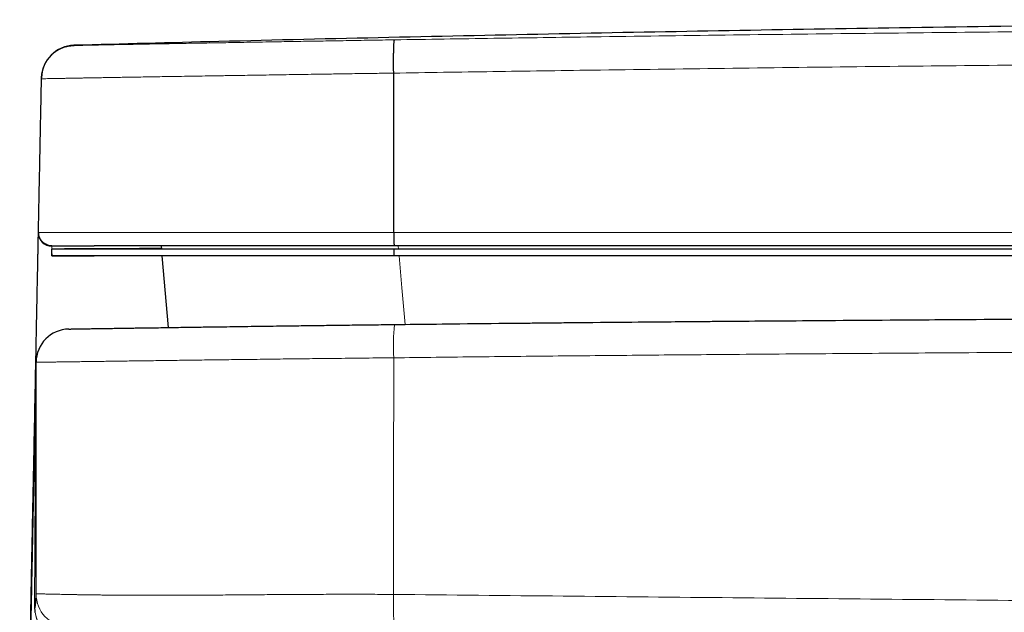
# Model space of a CAD drawing. Header units: millimetres. Extents: x 8 to 613, y 12 to 446.
# Tile 51 of 80: x 286 to 301, y 437 to 446. Entities that reach past the tile are written whole.
import ezdxf

# ---------------------------------------------------------------- set-up
doc = ezdxf.new("R2010")
doc.units = ezdxf.units.MM

msp = doc.modelspace()

# ---------------------------------------------------------------- linework, layer by layer
at = {"color": 7, "linetype": 'Continuous', "lineweight": 30}
for p, q in [((287.075, 445.923), (287.075, 445.923)), ((291.88, 443.11), (291.88, 445.505)), ((291.88, 445.505), (291.88, 445.505)), ((286.588, 445.43), (286.588, 445.433)), ((286.588, 445.42), (286.588, 445.43)), ((286.742, 442.76), (286.741, 442.86)), ((286.742, 442.907), (286.742, 442.907)), ((288.394, 442.86), (288.39, 442.91)), ((291.888, 442.76), (291.888, 442.86)), ((288.497, 441.682), (288.403, 442.76)), ((286.997, 441.659), (286.997, 441.659)), ((286.489, 437.467), (286.505, 441.161)), ((286.505, 441.158), (286.505, 441.157)), ((286.505, 441.155), (286.505, 441.154))]:
    msp.add_line(p, q, dxfattribs=at)
at = {"color": 252, "linetype": 'Continuous', "lineweight": 0}
for p, q in [((286.742, 442.911), (286.742, 442.908)), ((291.948, 442.911), (291.952, 442.861)), ((286.997, 441.659), (286.999, 441.659))]:
    msp.add_line(p, q, dxfattribs=at)
at = {"color": 252, "linetype": 'Continuous', "lineweight": 0, "flags": 128}
for points in [[(287.075, 445.923), (287.075, 445.923), (287.078, 445.92)], [(291.961, 442.761), (292.004, 442.277), (292.052, 441.729)], [(291.879, 437.671), (291.879, 439.306), (291.88, 441.227)], [(286.507, 441.159), (286.507, 439.307), (286.506, 437.679)], [(286.502, 440.554), (286.501, 440.523), (286.499, 440.416), (286.496, 440.299), (286.492, 440.175), (286.488, 440.042), (286.484, 439.9), (286.482, 439.8), (286.479, 439.695), (286.476, 439.587), (286.473, 439.475), (286.47, 439.359), (286.467, 439.24), (286.465, 439.147), (286.463, 439.052), (286.461, 438.954), (286.459, 438.855), (286.455, 438.655), (286.45, 438.448), (286.446, 438.232), (286.441, 438.009), (286.437, 437.778), (286.432, 437.539), (286.429, 437.374)]]:
    msp.add_lwpolyline(points, dxfattribs=at)
at = {"color": 7, "linetype": 'Continuous', "lineweight": 30, "flags": 128}
for points in [[(286.744, 442.907), (286.994, 442.909), (287.381, 442.91)], [(286.745, 442.757), (286.994, 442.759), (287.381, 442.76)], [(286.493, 437.402), (286.49, 437.431), (286.489, 437.467)]]:
    msp.add_lwpolyline(points, dxfattribs=at)
at = {"color": 7, "linetype": 'Continuous', "lineweight": 30}
for centre, radius, start, end in [((287.088, 445.423), 0.5, 91.491, 178.8505), ((286.741, 443.106), 0.2, 178.8505, 270.1759), ((287.09, 442.822), 0.349, 173.6282, 173.9974), ((286.691, 442.748), 0.0516, 9.7248, 13.4739), ((287.007, 441.159), 0.5, 90.912, 179.9865), ((286.598, 441.16), 0.0934, 179.5474, 180.0718)]:
    msp.add_arc(centre, radius, start, end, dxfattribs=at)
at = {"color": 252, "linetype": 'Continuous', "lineweight": 0}
for centre, radius, start, end in [((286.712, 442.905), 0.0304, 3.4694, 9.5127), ((295.633, 441.402), 3.757, 175.0389, 182.6696), ((286.45, 441.082), 0.0961, 53.6834, 55.6376), ((287.006, 437.678), 0.5, 179.987, 265.3388), ((296.763, 437.518), 4.887, 178.2095, 184.0486), ((286.989, 437.466), 0.5, 179.7649, 233.1269), ((286.989, 437.465), 0.5, 187.1794, 232.7827)]:
    msp.add_arc(centre, radius, start, end, dxfattribs=at)
at = {"color": 7, "linetype": 'Continuous', "lineweight": 30}
for points, knots in [([(344.408, 445.923), (343.632, 445.943), (341.951, 445.988), (339.366, 446.047), (336.654, 446.104), (333.943, 446.154), (331.232, 446.196), (328.572, 446.232), (325.965, 446.26), (323.409, 446.281), (320.853, 446.296), (318.297, 446.306), (315.69, 446.309), (313.031, 446.305), (310.321, 446.295), (307.61, 446.278), (304.899, 446.254), (302.188, 446.223), (299.529, 446.186), (296.921, 446.143), (294.365, 446.095), (291.808, 446.04), (289.378, 445.984), (287.8, 445.942), (287.075, 445.923)], [0, 0, 0, 0, 0.0406608, 0.0879721, 0.1352747, 0.1825696, 0.2298579, 0.2771405, 0.321717, 0.3662901, 0.4108608, 0.4554299, 0.4999981, 0.5472674, 0.5945377, 0.6418099, 0.6890852, 0.7363643, 0.7836485, 0.8282362, 0.87283, 0.9174307, 0.9620394, 1, 1, 1, 1]), ([(286.588, 445.43), (286.589, 445.444), (286.59, 445.472), (286.596, 445.513), (286.606, 445.554), (286.619, 445.595), (286.635, 445.633), (286.654, 445.671), (286.677, 445.706), (286.703, 445.74), (286.731, 445.771), (286.761, 445.8), (286.795, 445.826), (286.83, 445.849), (286.867, 445.869), (286.905, 445.886), (286.945, 445.9), (286.986, 445.91), (287.026, 445.917), (287.056, 445.92), (287.074, 445.92), (287.078, 445.92)], [0, 0, 0, 0, 0.0539972, 0.1083698, 0.1639258, 0.2198907, 0.2738878, 0.3288493, 0.3838108, 0.4397698, 0.4938259, 0.5482561, 0.603865, 0.6598807, 0.7140533, 0.7686009, 0.8243299, 0.8804667, 0.932226, 0.984311, 1, 1, 1, 1]), ([(291.88, 445.505), (291.879, 445.519), (291.879, 445.547), (291.879, 445.588), (291.878, 445.63), (291.878, 445.67), (291.878, 445.709), (291.878, 445.747), (291.879, 445.783), (291.879, 445.817), (291.88, 445.849), (291.881, 445.878), (291.882, 445.905), (291.883, 445.929), (291.884, 445.95), (291.885, 445.968), (291.887, 445.982), (291.888, 445.993), (291.89, 446), (291.891, 446.004), (291.892, 446.005), (291.893, 446.005)], [0, 0, 0, 0, 0.052816, 0.1059987, 0.160338, 0.2150769, 0.2680761, 0.3210752, 0.3754144, 0.4301533, 0.4829705, 0.5361544, 0.5904947, 0.6452347, 0.6980545, 0.751241, 0.805584, 0.8603267, 0.9103967, 0.9607787, 1, 1, 1, 1]), ([(286.541, 443.114), (286.542, 443.14), (286.543, 443.192), (286.545, 443.273), (286.546, 443.355), (286.549, 443.467), (286.551, 443.609), (286.555, 443.782), (286.558, 443.955), (286.562, 444.13), (286.566, 444.345), (286.571, 444.6), (286.577, 444.896), (286.583, 445.169), (286.586, 445.344), (286.588, 445.42)], [0, 0, 0, 0, 0.036797, 0.073607, 0.110713, 0.147823, 0.223014, 0.298238, 0.373505, 0.448789, 0.524032, 0.650353, 0.776685, 0.903014, 1, 1, 1, 1]), ([(286.273, 429.72), (286.275, 429.847), (286.28, 430.1), (286.288, 430.476), (286.296, 430.857), (286.303, 431.244), (286.311, 431.635), (286.319, 432.022), (286.327, 432.404), (286.334, 432.765), (286.341, 433.104), (286.347, 433.422), (286.353, 433.737), (286.36, 434.048), (286.366, 434.361), (286.372, 434.675), (286.378, 434.989), (286.385, 435.299), (286.391, 435.605), (286.397, 435.896), (286.402, 436.174), (286.408, 436.439), (286.413, 436.709), (286.418, 436.985), (286.424, 437.265), (286.43, 437.54), (286.435, 437.808), (286.44, 438.071), (286.445, 438.329), (286.451, 438.581), (286.455, 438.828), (286.46, 439.068), (286.465, 439.306), (286.47, 439.543), (286.475, 439.778), (286.479, 440.006), (286.484, 440.226), (286.488, 440.427), (286.491, 440.611), (286.495, 440.779), (286.498, 440.948), (286.501, 441.117), (286.505, 441.285), (286.508, 441.446), (286.511, 441.6), (286.514, 441.747), (286.517, 441.887), (286.519, 442.02), (286.522, 442.145), (286.524, 442.263), (286.527, 442.376), (286.529, 442.483), (286.531, 442.584), (286.533, 442.676), (286.534, 442.759), (286.536, 442.832), (286.537, 442.895), (286.538, 442.949), (286.539, 442.995), (286.54, 443.034), (286.54, 443.066), (286.541, 443.088), (286.541, 443.103), (286.541, 443.107), (286.541, 443.108)], [0, 0, 0, 0, 0.016436, 0.032874, 0.04931, 0.066908, 0.084511, 0.102116, 0.11972, 0.137318, 0.152486, 0.167656, 0.182828, 0.197999, 0.213167, 0.229129, 0.245095, 0.261062, 0.277027, 0.292989, 0.30754, 0.322093, 0.336644, 0.352877, 0.369115, 0.385353, 0.401591, 0.417824, 0.434125, 0.45043, 0.466736, 0.483041, 0.499342, 0.516674, 0.534012, 0.55135, 0.568688, 0.58602, 0.600613, 0.615207, 0.6298, 0.646076, 0.662356, 0.678638, 0.694918, 0.711195, 0.727538, 0.743885, 0.760234, 0.776581, 0.792924, 0.810304, 0.827689, 0.845076, 0.862461, 0.879841, 0.895991, 0.912146, 0.928304, 0.944463, 0.960618, 0.976768, 0.991523, 1, 1, 1, 1]), ([(286.541, 443.114), (286.541, 443.113), (286.541, 443.112), (286.541, 443.11), (286.541, 443.11)], [0, 0, 0, 0, 0.6822904, 1, 1, 1, 1]), ([(286.741, 442.91), (286.737, 442.91), (286.722, 442.91), (286.696, 442.914), (286.665, 442.924), (286.635, 442.94), (286.608, 442.96), (286.584, 442.984), (286.566, 443.013), (286.552, 443.043), (286.543, 443.076), (286.542, 443.099), (286.541, 443.11)], [0, 0, 0, 0, 0.046433, 0.141243, 0.248605, 0.355967, 0.463311, 0.570655, 0.677991, 0.785327, 0.892664, 1, 1, 1, 1]), ([(291.88, 443.11), (291.88, 443.099), (291.88, 443.076), (291.88, 443.044), (291.881, 443.013), (291.881, 442.985), (291.882, 442.96), (291.884, 442.94), (291.885, 442.924), (291.886, 442.915), (291.887, 442.911), (291.888, 442.91), (291.888, 442.91)], [0, 0, 0, 0, 0.107354, 0.214707, 0.322061, 0.429414, 0.53677, 0.644126, 0.751487, 0.858848, 0.937067, 1, 1, 1, 1]), ([(291.888, 442.86), (291.813, 442.86), (291.663, 442.86), (291.44, 442.86), (291.217, 442.86), (290.995, 442.86), (290.776, 442.86), (290.562, 442.86), (290.351, 442.86), (290.143, 442.86), (289.939, 442.86), (289.737, 442.86), (289.538, 442.86), (289.345, 442.86), (289.155, 442.86), (288.971, 442.86), (288.794, 442.86), (288.622, 442.86), (288.457, 442.86), (288.297, 442.86), (288.143, 442.86), (287.994, 442.86), (287.853, 442.86), (287.72, 442.86), (287.595, 442.86), (287.479, 442.86), (287.372, 442.86), (287.273, 442.86), (287.18, 442.86), (287.096, 442.86), (287.019, 442.86), (286.952, 442.86), (286.893, 442.86), (286.844, 442.86), (286.805, 442.86), (286.775, 442.86), (286.752, 442.86), (286.745, 442.86), (286.741, 442.86)], [0, 0, 0, 0, 0.027932, 0.05588, 0.083877, 0.111952, 0.140101, 0.167677, 0.195205, 0.222766, 0.250278, 0.278174, 0.306009, 0.333829, 0.361651, 0.389708, 0.417304, 0.444882, 0.472462, 0.500065, 0.528152, 0.556199, 0.584254, 0.612417, 0.640391, 0.667733, 0.695055, 0.722363, 0.749842, 0.777937, 0.805967, 0.833979, 0.862069, 0.889979, 0.917338, 0.944764, 0.972303, 1, 1, 1, 1]), ([(288.394, 442.868), (288.246, 442.868), (287.864, 442.866), (287.314, 442.864), (286.911, 442.862), (286.743, 442.861)], [0, 0, 0, 0, 0.2688735, 0.6940215, 1, 1, 1, 1]), ([(291.888, 442.91), (291.823, 442.91), (291.694, 442.91), (291.5, 442.91), (291.307, 442.91), (291.114, 442.91), (290.923, 442.91), (290.732, 442.91), (290.543, 442.91), (290.382, 442.91), (290.249, 442.91), (290.144, 442.91), (290.039, 442.91), (289.935, 442.91), (289.832, 442.91), (289.729, 442.91), (289.628, 442.91), (289.527, 442.91), (289.427, 442.91), (289.329, 442.91), (289.231, 442.91), (289.135, 442.91), (289.039, 442.91), (288.945, 442.91), (288.853, 442.91), (288.754, 442.91), (288.649, 442.91), (288.539, 442.91), (288.431, 442.91), (288.326, 442.91), (288.224, 442.91), (288.124, 442.91), (288.027, 442.91), (287.941, 442.91), (287.864, 442.91), (287.796, 442.91), (287.73, 442.91), (287.665, 442.91), (287.603, 442.91), (287.542, 442.91), (287.483, 442.91), (287.43, 442.91), (287.396, 442.91), (287.381, 442.91)], [0, 0, 0, 0, 0.0348, 0.069646, 0.104657, 0.139668, 0.174862, 0.210055, 0.245416, 0.280822, 0.301117, 0.321411, 0.341741, 0.362072, 0.382513, 0.402954, 0.423432, 0.443909, 0.464531, 0.485153, 0.505812, 0.526472, 0.547245, 0.568018, 0.58883, 0.609641, 0.635816, 0.662009, 0.688269, 0.71453, 0.740867, 0.767205, 0.793613, 0.82004, 0.840307, 0.860574, 0.880875, 0.901177, 0.921589, 0.942001, 0.96245, 0.982898, 1, 1, 1, 1]), ([(339.595, 442.91), (338.933, 442.91), (337.608, 442.91), (335.621, 442.91), (333.634, 442.91), (331.646, 442.91), (329.659, 442.91), (327.671, 442.91), (325.683, 442.91), (323.695, 442.91), (321.707, 442.91), (319.718, 442.91), (317.73, 442.91), (315.545, 442.91), (313.2, 442.91), (310.696, 442.91), (308.302, 442.91), (305.982, 442.91), (303.786, 442.91), (301.64, 442.91), (299.605, 442.91), (297.63, 442.91), (295.716, 442.91), (293.802, 442.91), (292.526, 442.91), (291.888, 442.91)], [0, 0, 0, 0, 0.041662, 0.083324, 0.124986, 0.166651, 0.208316, 0.249981, 0.291649, 0.333318, 0.374986, 0.416657, 0.458329, 0.5, 0.554036, 0.605752, 0.657468, 0.704545, 0.751622, 0.795551, 0.83948, 0.87961, 0.91974, 0.95987, 1, 1, 1, 1]), ([(339.595, 442.86), (338.599, 442.86), (336.607, 442.86), (333.617, 442.86), (330.627, 442.86), (327.635, 442.86), (324.66, 442.86), (321.702, 442.86), (318.761, 442.86), (315.819, 442.86), (312.982, 442.86), (310.25, 442.86), (307.624, 442.86), (305, 442.86), (302.376, 442.86), (299.753, 442.86), (297.13, 442.86), (294.509, 442.86), (292.762, 442.86), (291.888, 442.86)], [0, 0, 0, 0, 0.0626581, 0.1253303, 0.1880182, 0.2507234, 0.3134474, 0.3750713, 0.4367163, 0.4983841, 0.5600541, 0.6150988, 0.6701275, 0.7251407, 0.7801393, 0.8351238, 0.890095, 0.9450535, 1, 1, 1, 1]), ([(286.742, 442.791), (286.741, 442.791), (286.741, 442.784), (286.741, 442.773), (286.741, 442.762), (286.741, 442.759)], [0, 0, 0, 0, 0.0744514, 0.7238762, 1, 1, 1, 1]), ([(291.888, 442.76), (291.813, 442.76), (291.663, 442.76), (291.44, 442.76), (291.217, 442.76), (290.995, 442.76), (290.776, 442.76), (290.562, 442.76), (290.351, 442.76), (290.143, 442.76), (289.939, 442.76), (289.737, 442.76), (289.538, 442.76), (289.345, 442.76), (289.155, 442.76), (288.971, 442.76), (288.794, 442.76), (288.622, 442.76), (288.457, 442.76), (288.297, 442.76), (288.143, 442.76), (287.994, 442.76), (287.853, 442.76), (287.72, 442.76), (287.595, 442.76), (287.479, 442.76), (287.372, 442.76), (287.273, 442.76), (287.18, 442.76), (287.096, 442.76), (287.019, 442.76), (286.952, 442.76), (286.893, 442.76), (286.844, 442.76), (286.805, 442.76), (286.775, 442.76), (286.752, 442.76), (286.745, 442.76), (286.742, 442.76)], [0, 0, 0, 0, 0.027932, 0.05588, 0.083877, 0.111952, 0.140102, 0.167677, 0.195205, 0.222766, 0.250278, 0.278174, 0.306009, 0.33383, 0.361652, 0.389709, 0.417304, 0.444882, 0.472462, 0.500065, 0.528152, 0.556199, 0.584254, 0.612417, 0.640391, 0.667733, 0.695055, 0.722363, 0.749842, 0.777937, 0.805967, 0.833979, 0.862069, 0.889979, 0.917338, 0.944764, 0.972303, 1, 1, 1, 1]), ([(339.595, 442.76), (338.599, 442.76), (336.607, 442.76), (333.617, 442.76), (330.627, 442.76), (327.635, 442.76), (324.66, 442.76), (321.702, 442.76), (318.761, 442.76), (315.819, 442.76), (312.982, 442.76), (310.25, 442.76), (307.624, 442.76), (305, 442.76), (302.376, 442.76), (299.753, 442.76), (297.13, 442.76), (294.509, 442.76), (292.762, 442.76), (291.888, 442.76)], [0, 0, 0, 0, 0.062658, 0.12533, 0.188018, 0.250723, 0.313447, 0.375071, 0.436716, 0.498384, 0.560054, 0.615099, 0.670127, 0.725141, 0.780139, 0.835124, 0.890095, 0.945054, 1, 1, 1, 1]), ([(291.885, 441.727), (291.94, 441.728), (292.622, 441.736), (293.931, 441.75), (295.812, 441.768), (297.693, 441.783), (299.574, 441.797), (301.612, 441.811), (303.807, 441.825), (306.174, 441.84), (308.555, 441.855), (310.95, 441.87), (313.346, 441.885), (314.943, 441.896), (315.742, 441.901)], [0, 0, 0, 0, 0.006935, 0.085798, 0.164661, 0.243524, 0.322387, 0.40125, 0.499827, 0.598403, 0.698802, 0.799201, 0.899601, 1, 1, 1, 1]), ([(286.999, 441.659), (287, 441.659), (287.002, 441.659), (287.015, 441.659), (287.037, 441.66), (287.064, 441.66), (287.094, 441.661), (287.124, 441.661), (287.158, 441.662), (287.196, 441.662), (287.237, 441.663), (287.29, 441.664), (287.356, 441.665), (287.438, 441.666), (287.528, 441.668), (287.627, 441.669), (287.734, 441.671), (287.837, 441.672), (287.931, 441.674), (288.017, 441.675), (288.119, 441.677), (288.239, 441.678), (288.38, 441.68), (288.528, 441.683), (288.665, 441.685), (288.791, 441.686), (288.902, 441.688), (289.015, 441.69), (289.132, 441.691), (289.251, 441.693), (289.391, 441.695), (289.552, 441.697), (289.736, 441.7), (289.925, 441.702), (290.098, 441.705), (290.252, 441.707), (290.387, 441.709), (290.523, 441.71), (290.662, 441.712), (290.801, 441.714), (290.946, 441.716), (291.097, 441.718), (291.254, 441.72), (291.412, 441.722), (291.57, 441.724), (291.73, 441.725), (291.837, 441.727), (291.89, 441.727)], [0, 0, 0, 0, 0.026907, 0.053815, 0.080909, 0.108003, 0.126459, 0.144918, 0.163374, 0.181966, 0.200561, 0.219153, 0.246062, 0.272972, 0.300351, 0.327754, 0.355158, 0.382537, 0.40113, 0.419727, 0.43832, 0.465235, 0.492151, 0.519253, 0.546355, 0.564816, 0.583281, 0.601741, 0.620338, 0.638938, 0.657535, 0.684457, 0.711379, 0.738488, 0.765597, 0.784062, 0.802531, 0.820996, 0.839597, 0.858202, 0.876803, 0.897242, 0.917686, 0.938124, 0.958748, 0.979377, 1, 1, 1, 1]), ([(286.502, 440.575), (286.502, 440.564), (286.501, 440.536), (286.5, 440.49), (286.499, 440.439), (286.498, 440.385), (286.496, 440.33), (286.495, 440.272), (286.493, 440.212), (286.491, 440.153), (286.49, 440.096), (286.488, 440.04), (286.486, 439.978), (286.484, 439.911), (286.483, 439.839), (286.481, 439.766), (286.479, 439.69), (286.477, 439.613), (286.475, 439.534), (286.473, 439.453), (286.47, 439.37), (286.468, 439.285), (286.466, 439.198), (286.464, 439.109), (286.462, 439.018), (286.46, 438.925), (286.458, 438.83), (286.456, 438.734), (286.454, 438.636), (286.452, 438.535), (286.45, 438.434), (286.448, 438.33), (286.446, 438.225), (286.444, 438.117), (286.441, 438.008), (286.439, 437.897), (286.437, 437.785), (286.435, 437.671), (286.432, 437.555), (286.43, 437.438), (286.428, 437.319), (286.425, 437.199), (286.423, 437.077), (286.42, 436.953), (286.418, 436.828), (286.415, 436.701), (286.413, 436.573), (286.41, 436.443), (286.407, 436.311), (286.405, 436.178), (286.402, 436.043), (286.399, 435.906), (286.397, 435.768), (286.394, 435.629), (286.391, 435.488), (286.388, 435.346), (286.385, 435.202), (286.382, 435.058), (286.379, 434.912), (286.377, 434.764), (286.374, 434.615), (286.371, 434.464), (286.368, 434.312), (286.365, 434.16), (286.362, 434.006), (286.359, 433.851), (286.356, 433.692), (286.353, 433.533), (286.351, 433.372), (286.348, 433.21), (286.345, 433.047), (286.342, 432.883), (286.339, 432.718), (286.336, 432.551), (286.333, 432.383), (286.33, 432.215), (286.326, 432.044), (286.323, 431.874), (286.319, 431.703), (286.316, 431.531), (286.312, 431.358), (286.308, 431.184), (286.304, 431.009), (286.301, 430.833), (286.297, 430.656), (286.293, 430.478), (286.289, 430.299), (286.285, 430.118), (286.281, 429.945), (286.277, 429.774), (286.274, 429.608), (286.27, 429.436), (286.266, 429.253), (286.263, 429.082), (286.261, 428.972), (286.26, 428.93)], [0, 0, 0, 0, 0.008048, 0.018654, 0.029297, 0.039973, 0.050681, 0.06142, 0.07219, 0.082988, 0.091991, 0.101197, 0.110782, 0.121694, 0.132596, 0.143489, 0.154374, 0.165253, 0.176129, 0.187001, 0.197872, 0.208744, 0.219617, 0.230494, 0.241374, 0.252482, 0.263398, 0.274341, 0.285298, 0.296256, 0.307196, 0.318112, 0.329116, 0.340105, 0.351081, 0.362046, 0.373002, 0.38395, 0.394907, 0.405836, 0.416758, 0.427674, 0.438586, 0.449496, 0.460405, 0.471315, 0.482227, 0.493143, 0.504065, 0.514994, 0.525932, 0.53687, 0.547793, 0.558711, 0.569625, 0.580539, 0.591453, 0.602373, 0.613198, 0.624088, 0.635001, 0.645921, 0.656826, 0.667703, 0.678387, 0.689381, 0.700363, 0.711336, 0.722301, 0.73326, 0.744214, 0.755165, 0.766115, 0.777065, 0.788016, 0.79897, 0.809928, 0.82089, 0.831745, 0.842598, 0.85345, 0.864304, 0.87516, 0.886019, 0.896884, 0.907756, 0.918636, 0.929526, 0.940427, 0.949942, 0.96018, 0.969947, 0.980631, 0.992532, 1, 1, 1, 1])]:
    msp.add_open_spline(points, degree=3, knots=knots, dxfattribs=at)
at = {"color": 252, "linetype": 'Continuous', "lineweight": 0}
for points, knots in [([(291.893, 446.005), (292.389, 446.013), (293.382, 446.028), (295.038, 446.052), (296.859, 446.077), (298.846, 446.101), (300.833, 446.122), (302.82, 446.14), (304.808, 446.156), (306.796, 446.169), (308.783, 446.18), (310.771, 446.188), (312.594, 446.193), (314.251, 446.195), (315.822, 446.196), (317.474, 446.195), (319.206, 446.192), (321.153, 446.186), (323.314, 446.177), (325.615, 446.164), (327.841, 446.147), (329.967, 446.128), (332.002, 446.108), (333.947, 446.085), (335.828, 446.061), (337.71, 446.034), (338.964, 446.015), (339.591, 446.005)], [0, 0, 0, 0, 0.031245, 0.06249, 0.104152, 0.145814, 0.187476, 0.229143, 0.270809, 0.312476, 0.354147, 0.395819, 0.43749, 0.468745, 0.5, 0.536311, 0.572622, 0.608932, 0.658723, 0.708513, 0.753628, 0.798743, 0.842188, 0.881641, 0.921093, 0.960547, 1, 1, 1, 1]), ([(287.078, 445.92), (287.085, 445.92), (287.104, 445.921), (287.141, 445.921), (287.191, 445.922), (287.249, 445.923), (287.312, 445.925), (287.377, 445.926), (287.444, 445.927), (287.517, 445.929), (287.594, 445.93), (287.683, 445.932), (287.785, 445.934), (287.901, 445.936), (288.024, 445.938), (288.146, 445.941), (288.267, 445.943), (288.384, 445.945), (288.505, 445.947), (288.631, 445.95), (288.767, 445.952), (288.913, 445.955), (289.07, 445.957), (289.232, 445.96), (289.402, 445.963), (289.58, 445.966), (289.767, 445.97), (289.958, 445.973), (290.142, 445.976), (290.316, 445.979), (290.482, 445.982), (290.649, 445.985), (290.818, 445.987), (290.991, 445.99), (291.167, 445.993), (291.347, 445.996), (291.528, 445.999), (291.71, 446.002), (291.832, 446.004), (291.893, 446.005)], [0, 0, 0, 0, 0.02255, 0.052733, 0.082942, 0.113152, 0.143335, 0.168185, 0.193056, 0.217936, 0.242808, 0.267658, 0.297848, 0.328065, 0.358281, 0.388471, 0.413325, 0.4382, 0.463083, 0.48796, 0.512814, 0.541033, 0.569274, 0.597514, 0.625733, 0.655921, 0.686135, 0.71635, 0.746538, 0.77139, 0.796264, 0.821145, 0.846019, 0.870871, 0.89668, 0.922515, 0.948357, 0.974191, 1, 1, 1, 1]), ([(339.604, 445.505), (338.976, 445.515), (337.721, 445.534), (335.838, 445.561), (333.954, 445.585), (332.121, 445.606), (330.338, 445.625), (328.606, 445.641), (326.659, 445.656), (324.497, 445.671), (322.195, 445.682), (319.968, 445.69), (317.842, 445.695), (315.936, 445.696), (314.25, 445.695), (312.593, 445.693), (310.77, 445.688), (308.782, 445.68), (306.793, 445.669), (304.804, 445.656), (302.816, 445.64), (300.827, 445.622), (298.839, 445.601), (296.85, 445.577), (295.027, 445.552), (293.371, 445.528), (292.377, 445.513), (291.88, 445.505)], [0, 0, 0, 0, 0.039471, 0.078942, 0.1184137, 0.1578854, 0.1941883, 0.2304913, 0.2667942, 0.3165741, 0.366354, 0.411459, 0.4565641, 0.4999999, 0.5312448, 0.5624896, 0.6041518, 0.645814, 0.6874762, 0.7291429, 0.7708096, 0.8124762, 0.8541473, 0.8958185, 0.9374897, 0.9687448, 1, 1, 1, 1]), ([(291.88, 445.505), (291.88, 445.505), (291.838, 445.505), (291.754, 445.503), (291.615, 445.501), (291.462, 445.499), (291.295, 445.497), (291.143, 445.494), (291.006, 445.492), (290.859, 445.49), (290.689, 445.487), (290.497, 445.485), (290.312, 445.482), (290.135, 445.479), (289.964, 445.476), (289.8, 445.474), (289.644, 445.471), (289.494, 445.469), (289.36, 445.467), (289.242, 445.465), (289.11, 445.463), (288.955, 445.46), (288.777, 445.458), (288.605, 445.455), (288.443, 445.452), (288.291, 445.45), (288.149, 445.447), (288.015, 445.445), (287.89, 445.443), (287.772, 445.441), (287.662, 445.439), (287.56, 445.437), (287.465, 445.436), (287.383, 445.434), (287.312, 445.433), (287.25, 445.432), (287.189, 445.431), (287.123, 445.43), (287.055, 445.428), (286.985, 445.427), (286.92, 445.426), (286.862, 445.425), (286.808, 445.424), (286.754, 445.423), (286.701, 445.422), (286.654, 445.421), (286.616, 445.421), (286.597, 445.42), (286.588, 445.42)], [0, 0, 0, 0, 0.000008, 0.0161, 0.032193, 0.053718, 0.075249, 0.096775, 0.112974, 0.129172, 0.154741, 0.180318, 0.205886, 0.229491, 0.253102, 0.276707, 0.298322, 0.319943, 0.341559, 0.357263, 0.372967, 0.401021, 0.429095, 0.45717, 0.485224, 0.510796, 0.536377, 0.561949, 0.585557, 0.609171, 0.632779, 0.654399, 0.676023, 0.697642, 0.713349, 0.729056, 0.745682, 0.762307, 0.784435, 0.806568, 0.828695, 0.850015, 0.87134, 0.892661, 0.921265, 0.949869, 0.974934, 1, 1, 1, 1]), ([(286.541, 443.11), (286.544, 443.11), (286.55, 443.11), (286.568, 443.11), (286.59, 443.11), (286.618, 443.11), (286.651, 443.11), (286.691, 443.11), (286.739, 443.11), (286.795, 443.11), (286.859, 443.11), (286.933, 443.11), (287.016, 443.11), (287.101, 443.11), (287.187, 443.11), (287.272, 443.11), (287.359, 443.11), (287.448, 443.11), (287.537, 443.11), (287.623, 443.11), (287.703, 443.11), (287.784, 443.11), (287.874, 443.11), (287.984, 443.11), (288.111, 443.11), (288.254, 443.11), (288.39, 443.11), (288.518, 443.11), (288.626, 443.11), (288.728, 443.11), (288.831, 443.11), (288.948, 443.11), (289.077, 443.11), (289.21, 443.11), (289.345, 443.11), (289.484, 443.11), (289.625, 443.11), (289.768, 443.11), (289.914, 443.11), (290.05, 443.11), (290.175, 443.11), (290.314, 443.11), (290.48, 443.11), (290.674, 443.11), (290.87, 443.11), (291.068, 443.11), (291.269, 443.11), (291.472, 443.11), (291.675, 443.11), (291.812, 443.11), (291.88, 443.11)], [0, 0, 0, 0, 0.023158, 0.046323, 0.069481, 0.090774, 0.112073, 0.133366, 0.15706, 0.180762, 0.204457, 0.230137, 0.255827, 0.281508, 0.302793, 0.324083, 0.345367, 0.36454, 0.383718, 0.402891, 0.417357, 0.431822, 0.449929, 0.468035, 0.492315, 0.516602, 0.540882, 0.559201, 0.577519, 0.591499, 0.60548, 0.624226, 0.642975, 0.661722, 0.680695, 0.699673, 0.718647, 0.737853, 0.757063, 0.776269, 0.79076, 0.805251, 0.829428, 0.853621, 0.877813, 0.90199, 0.926485, 0.950996, 0.975506, 1, 1, 1, 1]), ([(291.88, 443.11), (292.518, 443.11), (293.795, 443.11), (295.71, 443.11), (297.625, 443.11), (299.743, 443.11), (302.063, 443.11), (304.531, 443.11), (306.944, 443.11), (309.24, 443.11), (311.473, 443.11), (313.62, 443.11), (315.54, 443.11), (317.233, 443.11), (318.725, 443.11), (320.216, 443.11), (321.708, 443.11), (323.199, 443.11), (324.69, 443.11), (326.182, 443.11), (327.673, 443.11), (329.165, 443.11), (330.656, 443.11), (332.148, 443.11), (333.639, 443.11), (335.13, 443.11), (336.622, 443.11), (338.113, 443.11), (339.107, 443.11), (339.604, 443.11)], [0, 0, 0, 0, 0.0401367, 0.0802737, 0.120411, 0.1605485, 0.2134195, 0.266291, 0.3156832, 0.3650759, 0.4105749, 0.4560743, 0.4999998, 0.531246, 0.5624923, 0.5937397, 0.624987, 0.6562348, 0.6874826, 0.7187324, 0.7499822, 0.7812324, 0.8124827, 0.8437349, 0.8749871, 0.9062398, 0.9374924, 0.9687462, 1, 1, 1, 1]), ([(286.742, 442.907), (286.742, 442.904), (286.742, 442.899), (286.742, 442.884), (286.742, 442.862), (286.741, 442.836), (286.74, 442.804), (286.74, 442.778), (286.74, 442.762), (286.74, 442.759)], [0, 0, 0, 0, 0.149622, 0.323991, 0.498335, 0.65647, 0.814626, 0.972781, 1, 1, 1, 1]), ([(287.381, 442.91), (287.378, 442.91), (287.357, 442.91), (287.319, 442.91), (287.268, 442.91), (287.219, 442.91), (287.173, 442.91), (287.129, 442.91), (287.087, 442.91), (287.041, 442.91), (286.992, 442.91), (286.943, 442.91), (286.9, 442.91), (286.862, 442.91), (286.829, 442.91), (286.801, 442.91), (286.779, 442.91), (286.762, 442.91), (286.749, 442.91), (286.744, 442.91), (286.741, 442.91)], [0, 0, 0, 0, 0.007875, 0.054359, 0.100925, 0.147491, 0.194312, 0.241133, 0.288039, 0.334945, 0.404071, 0.473265, 0.540519, 0.607773, 0.675283, 0.742792, 0.806986, 0.871181, 0.93559, 1, 1, 1, 1]), ([(291.89, 441.727), (292.315, 441.732), (293.164, 441.742), (294.438, 441.755), (295.711, 441.767), (296.985, 441.778), (298.259, 441.787), (299.957, 441.8), (302.08, 441.814), (304.628, 441.83), (307.176, 441.846), (309.723, 441.862), (312, 441.877), (314.006, 441.89), (315.163, 441.897), (315.742, 441.901)], [0, 0, 0, 0, 0.053413, 0.106825, 0.160238, 0.213652, 0.267067, 0.320483, 0.427315, 0.534112, 0.64091, 0.747712, 0.854515, 0.927257, 1, 1, 1, 1]), ([(315.742, 441.401), (315.163, 441.397), (314.007, 441.39), (312, 441.377), (309.723, 441.362), (307.173, 441.346), (304.624, 441.33), (302.287, 441.315), (300.269, 441.302), (298.57, 441.29), (297.083, 441.279), (295.703, 441.267), (294.429, 441.255), (293.155, 441.242), (292.305, 441.232), (291.88, 441.227)], [0, 0, 0, 0, 0.072693, 0.145387, 0.25221, 0.359034, 0.465862, 0.572692, 0.652809, 0.719575, 0.786341, 0.839755, 0.893169, 0.946585, 1, 1, 1, 1]), ([(291.88, 441.227), (291.81, 441.227), (291.67, 441.225), (291.461, 441.223), (291.252, 441.221), (291.044, 441.218), (290.847, 441.216), (290.659, 441.214), (290.481, 441.212), (290.305, 441.21), (290.131, 441.208), (289.957, 441.205), (289.784, 441.203), (289.612, 441.201), (289.443, 441.199), (289.277, 441.197), (289.116, 441.195), (288.96, 441.193), (288.808, 441.191), (288.66, 441.189), (288.516, 441.187), (288.375, 441.185), (288.236, 441.183), (288.101, 441.182), (287.97, 441.18), (287.843, 441.178), (287.723, 441.177), (287.61, 441.175), (287.502, 441.173), (287.399, 441.172), (287.301, 441.171), (287.207, 441.169), (287.119, 441.168), (287.035, 441.167), (286.957, 441.166), (286.885, 441.165), (286.82, 441.164), (286.761, 441.163), (286.709, 441.162), (286.662, 441.162), (286.622, 441.161), (286.587, 441.161), (286.558, 441.16), (286.535, 441.16), (286.519, 441.16), (286.509, 441.159), (286.508, 441.159), (286.507, 441.159)], [0, 0, 0, 0, 0.024616, 0.049258, 0.073909, 0.098551, 0.123167, 0.144764, 0.16638, 0.188001, 0.209616, 0.231213, 0.253438, 0.275682, 0.297932, 0.320176, 0.3424, 0.363995, 0.385608, 0.407227, 0.42884, 0.450434, 0.472656, 0.494897, 0.517145, 0.539387, 0.561608, 0.583202, 0.604813, 0.626431, 0.648042, 0.669636, 0.691857, 0.714096, 0.736343, 0.758583, 0.780803, 0.802397, 0.824009, 0.845626, 0.867238, 0.888832, 0.911052, 0.933292, 0.955539, 0.977779, 1, 1, 1, 1]), ([(286.489, 437.468), (286.491, 437.473), (286.493, 437.484), (286.496, 437.502), (286.498, 437.519), (286.5, 437.535), (286.501, 437.556), (286.503, 437.579), (286.504, 437.603), (286.505, 437.625), (286.506, 437.651), (286.506, 437.669), (286.506, 437.679)], [0, 0, 0, 0, 0.1976264, 0.3952528, 0.4940661, 0.5928794, 0.6916926, 0.7905058, 0.8458412, 0.9011766, 0.9505883, 1, 1, 1, 1]), ([(286.506, 437.679), (286.507, 437.679), (286.507, 437.679), (286.512, 437.68), (286.52, 437.68), (286.531, 437.68), (286.545, 437.68), (286.562, 437.68), (286.582, 437.679), (286.607, 437.679), (286.636, 437.678), (286.671, 437.677), (286.709, 437.676), (286.751, 437.675), (286.794, 437.674), (286.838, 437.673), (286.886, 437.672), (286.935, 437.671), (286.985, 437.67), (287.035, 437.669), (287.089, 437.668), (287.144, 437.667), (287.201, 437.666), (287.266, 437.665), (287.341, 437.664), (287.427, 437.663), (287.516, 437.662), (287.604, 437.661), (287.69, 437.66), (287.772, 437.66), (287.857, 437.659), (287.941, 437.659), (288.024, 437.659), (288.106, 437.658), (288.19, 437.658), (288.276, 437.658), (288.364, 437.658), (288.476, 437.658), (288.612, 437.659), (288.777, 437.659), (288.946, 437.66), (289.112, 437.661), (289.273, 437.662), (289.43, 437.663), (289.59, 437.665), (289.748, 437.666), (289.902, 437.667), (290.045, 437.668), (290.182, 437.669), (290.316, 437.67), (290.457, 437.671), (290.603, 437.672), (290.751, 437.672), (290.904, 437.673), (291.062, 437.673), (291.225, 437.673), (291.389, 437.673), (291.553, 437.673), (291.716, 437.672), (291.824, 437.671), (291.879, 437.671)], [0, 0, 0, 0, 0.01536, 0.03072, 0.046114, 0.061509, 0.076947, 0.092385, 0.107858, 0.123331, 0.141054, 0.158777, 0.176553, 0.194329, 0.210121, 0.225914, 0.241744, 0.257574, 0.271831, 0.286088, 0.300373, 0.314657, 0.328578, 0.342504, 0.361074, 0.379644, 0.398274, 0.416905, 0.432284, 0.447662, 0.463076, 0.478489, 0.492326, 0.506163, 0.520025, 0.533887, 0.547812, 0.561743, 0.585856, 0.609968, 0.634215, 0.658462, 0.679482, 0.700502, 0.72161, 0.742719, 0.761782, 0.780862, 0.796911, 0.812971, 0.830808, 0.848644, 0.866535, 0.884426, 0.903748, 0.92307, 0.942462, 0.961853, 0.980918, 1, 1, 1, 1]), ([(291.879, 437.671), (292.728, 437.663), (294.427, 437.646), (296.975, 437.621), (299.524, 437.597), (301.648, 437.577), (303.348, 437.563), (304.622, 437.553), (305.897, 437.544), (307.171, 437.535), (308.446, 437.528), (309.721, 437.521), (310.995, 437.516), (312.424, 437.512), (314.006, 437.509), (315.163, 437.508), (315.742, 437.508)], [0, 0, 0, 0, 0.106816, 0.213634, 0.320456, 0.427279, 0.480687, 0.534094, 0.587503, 0.640912, 0.694322, 0.747732, 0.801143, 0.854554, 0.927277, 1, 1, 1, 1]), ([(286.489, 437.467), (286.489, 437.467), (286.489, 437.468), (286.489, 437.468), (286.489, 437.468)], [0, 0, 0, 0, 0.000224, 1, 1, 1, 1])]:
    msp.add_open_spline(points, degree=3, knots=knots, dxfattribs=at)

doc.saveas('drawing.dxf')
